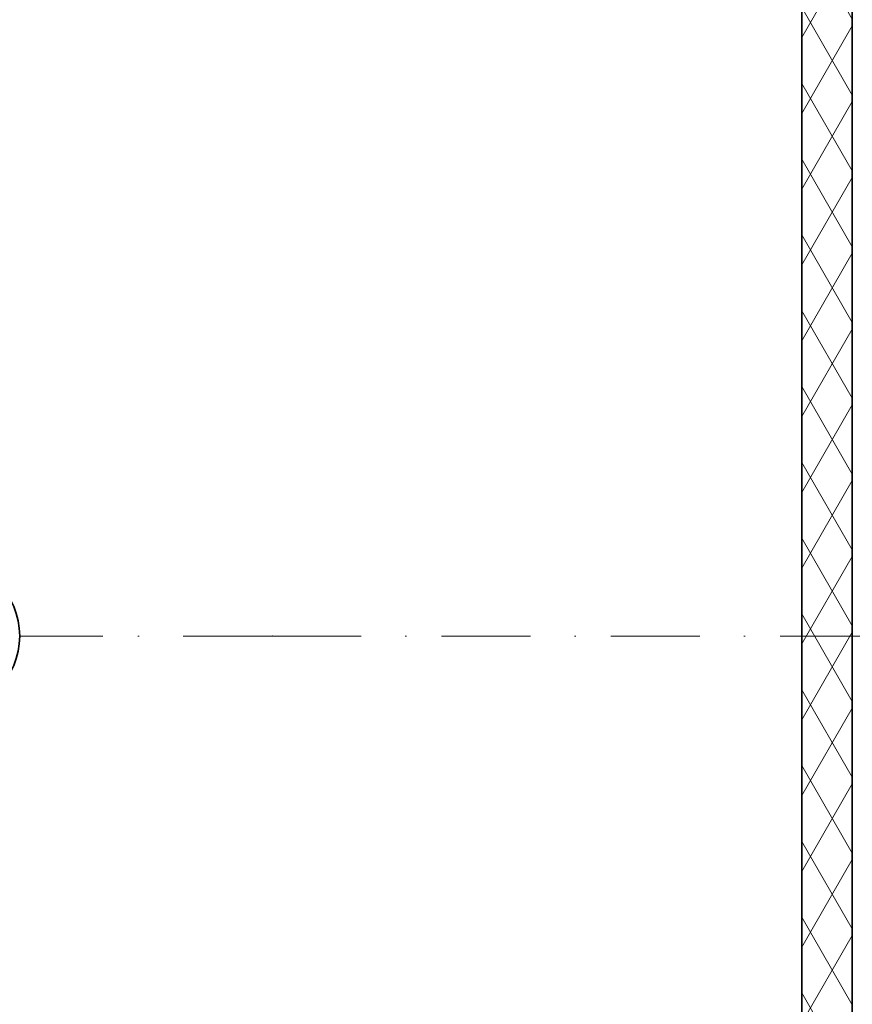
# Model space of a CAD drawing. Header units: millimetres. Extents: x 82175 to 237000, y 24756 to 471700.
# Tile 7 of 256: x 92022 to 95320, y 98301 to 102198. Entities that reach past the tile are written whole.
import ezdxf

# ---------------------------------------------------------------- set-up
doc = ezdxf.new("R2010")
doc.units = ezdxf.units.MM
doc.linetypes.add('Krawędzie ukryte', pattern=[3.912222, 2.822222, -1.09])
doc.linetypes.add('Kropki i Kreski', pattern=[6.702778, 3.527778, -1.763889, 0, -1.411111])
doc.layers.add('- A - ocieplenie', color=8, linetype='Continuous')
doc.layers.add('Konstrukcja - Siatka mod', color=8, linetype='Continuous')

msp = doc.modelspace()

# ---------------------------------------------------------------- hatches: boundary and pattern name
at = {"layer": '- A - ocieplenie', "linetype": 'Continuous', "lineweight": 15}
h = msp.add_hatch(dxfattribs=at)
h.set_pattern_fill('Izolacja_miękka_0006', color=8, style=0, pattern_type=2)
h.set_pattern_definition([(60, (-135208.59, 381186.62), (-129.90381, 75), []), (120, (-135208.59, 381186.62), (129.90381, 75), [])])
h.paths.add_polyline_path([(95120, 105158.9), (95120, 91978.9), (95320, 91978.9), (95320, 105158.9)])

# ---------------------------------------------------------------- linework, layer by layer
at = {"layer": '- A - ocieplenie', "color": 8, "linetype": 'Continuous', "lineweight": 35, "ltscale": 100, "flags": 128}
for points in [[(95120, 105158.9), (95120, 91978.9)], [(95320, 91978.9), (95320, 105158.9)]]:
    msp.add_lwpolyline(points, dxfattribs=at)
at = {"layer": '- A - ocieplenie', "color": 8, "linetype": 'Krawędzie ukryte', "lineweight": 20, "ltscale": 100, "flags": 128}
for points in [[(95120, 105158.9), (95120, 92078.9)], [(95320, 92078.9), (95320, 105158.9)]]:
    msp.add_lwpolyline(points, dxfattribs=at)
at = {"layer": 'Konstrukcja - Siatka mod', "color": 8, "linetype": 'Kropki i Kreski', "lineweight": 13, "ltscale": 100}
for q in [(92022.5, 99758.9), (122467, 99758.9)]:
    msp.add_line((93022.5, 99758.9), q, dxfattribs=at)
at = {"layer": 'Konstrukcja - Siatka mod', "color": 8, "linetype": 'Continuous', "lineweight": 35, "ltscale": 100}
msp.add_circle((91722.5, 99758.9), 300, dxfattribs=at)
at = {"layer": 'Konstrukcja - Siatka mod', "color": 8, "linetype": 'Kropki i Kreski', "lineweight": 13, "ltscale": 100}
msp.add_point((93022.5, 99758.9), dxfattribs=at)
msp.add_point((93022.5, 99758.9), dxfattribs=at)

doc.saveas('drawing.dxf')
